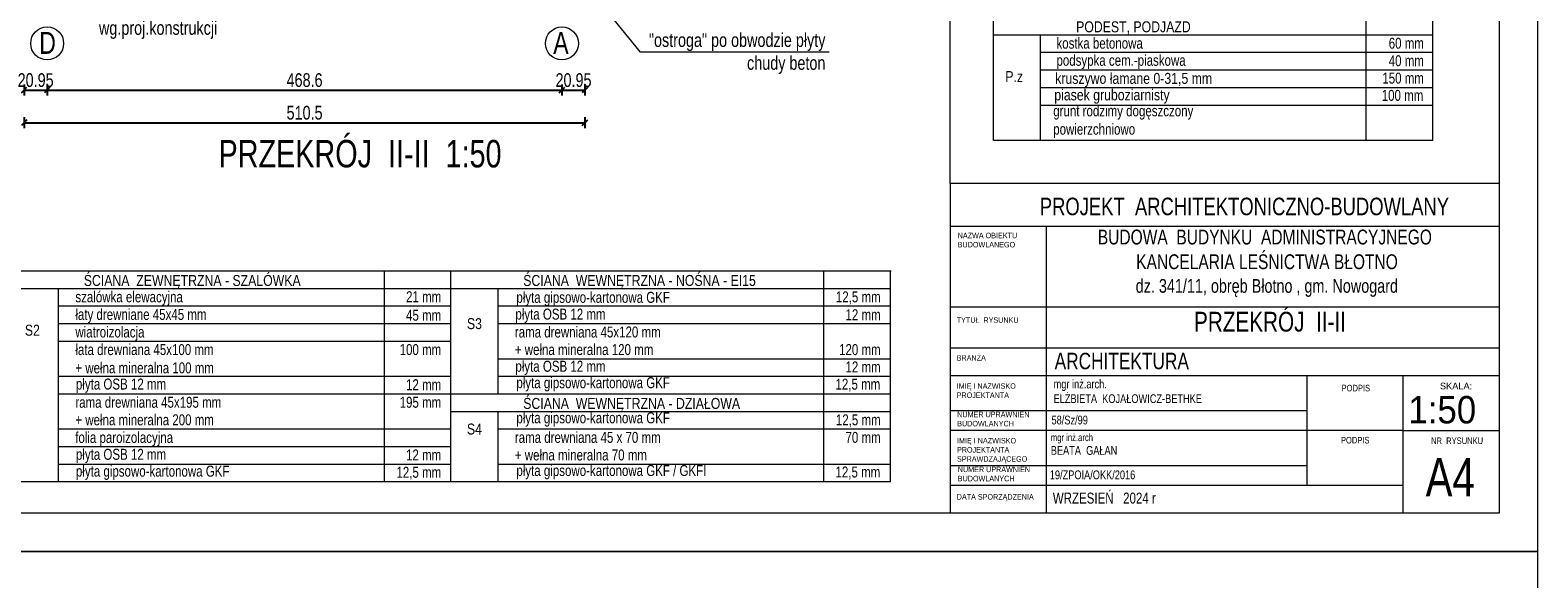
# Model space of a CAD drawing. Header units: inches. Extents: x 53031 to 98566, y -51777 to -15616.
# Tile 34 of 45: x 56044 to 57416, y -19297 to -18798. Entities that reach past the tile are written whole.
import ezdxf
from ezdxf.enums import TextEntityAlignment as Align

# ---------------------------------------------------------------- set-up
doc = ezdxf.new("R2010")
doc.units = ezdxf.units.IN
doc.header["$MEASUREMENT"] = 0
doc.linetypes.add('DASHDOT', pattern=[1, 0.5, -0.25, 0, -0.25])
doc.layers.get('0').update_dxf_attribs({"lineweight": 0})
doc.layers.get('Defpoints').update_dxf_attribs({"lineweight": 0})
for name, color, linetype, lineweight in [('A--tabelka rysunku', 7, 'Continuous', 0), ('A--tabelka-opisy scian', 7, 'Continuous', 0), ('p--opisy konstrukcji', 64, 'Continuous', 0), ('p--osie konstr.-NR', 1, 'DASHDOT', 15), ('p--podpis rysunku', 7, 'Continuous', 0), ('p--wymiary-1-50', 5, 'Continuous', 0)]:
    doc.layers.add(name, color=color, linetype=linetype, lineweight=lineweight)
doc.styles.add('1-50', font='arial.ttf', dxfattribs={"width": 0.75, "height": 12.5})
doc.styles.add('1-500', font='arial.ttf', dxfattribs={"width": 0.75, "height": 1.25})
doc.styles.add('Arial narrow', font='arial.ttf', dxfattribs={"width": 0.75})
doc.styles.get("Standard").update_dxf_attribs({"font": 'arial.ttf', "width": 0.75})
doc.styles.add('STYL-1', font='arial.ttf', dxfattribs={"width": 0.75})
doc.dimstyles.new('1-50', dxfattribs={"dimtxt": 12.5, "dimasz": 5, "dimexe": 5, "dimexo": 5, "dimgap": 0.09, "dimtad": 0, "dimdsep": 46, "dimtxsty": '1-50', "dimblk": 'OBLIQUE', "dimcen": 0.09, "dimadec": 0, "dimazin": 0, "dimtfac": 1, "dimtdec": 4, "dimtix": 1, "dimtmove": 2, "dimatfit": 3, "dimldrblk": 'OBLIQUE', "dimfxl": 5, "dimfxlon": 1, "dimtvp": 0.7, "dimtolj": 1, "dimtzin": 0, "dimarcsym": 0})

# ---------------------------------------------------------------- blocks, each defined once
blk = doc.blocks.new('_OBLIQUE')
at = {"color": 0, "linetype": 'ByBlock', "lineweight": -2}
for p, q in [((-0.5, -0.5), (0.5, 0.5)), ((0, 0), (0, 0))]:
    blk.add_line(p, q, dxfattribs=at)
blk = doc.blocks.new('*D1804')
at = {"layer": 'Defpoints', "color": 0}
for p in [(56038, -18635.8), (56548.5, -18635.8), (56548.5, -18881.9)]:
    blk.add_point(p, dxfattribs=at)
at = {"layer": 'p--wymiary-1-50', "color": 0, "lineweight": -2}
for p, q in [((56038, -18876.9), (56038, -18886.9)), ((56038, -18881.9), (56548.5, -18881.9)), ((56548.5, -18876.9), (56548.5, -18886.9))]:
    blk.add_line(p, q, dxfattribs=at)
at = {"layer": 'p--wymiary-1-50', "color": 0, "lineweight": -2, "xscale": 5, "yscale": 5, "zscale": 5, "rotation": 180}
blk.add_blockref('_OBLIQUE', (56038, -18881.9), dxfattribs=at)
at = {"layer": 'p--wymiary-1-50', "color": 0, "lineweight": -2, "xscale": 5, "yscale": 5, "zscale": 5}
blk.add_blockref('_OBLIQUE', (56548.5, -18881.9), dxfattribs=at)
at = {"layer": 'p--wymiary-1-50', "color": 0, "insert": (56293.3, -18872.9), "char_height": 12.5, "attachment_point": 5, "style": '1-50'}
blk.add_mtext('\\A1;510.5', dxfattribs=at)
blk = doc.blocks.new('*D1805')
at = {"layer": 'Defpoints', "color": 0}
for p in [(56038, -18632.7), (56059, -18632.7), (56059, -18852.2)]:
    blk.add_point(p, dxfattribs=at)
at = {"layer": 'p--wymiary-1-50', "color": 0, "lineweight": -2}
for p, q in [((56038, -18847.2), (56038, -18857.2)), ((56038, -18852.2), (56059, -18852.2)), ((56059, -18847.2), (56059, -18857.2))]:
    blk.add_line(p, q, dxfattribs=at)
at = {"layer": 'p--wymiary-1-50', "color": 0, "lineweight": -2, "xscale": 5, "yscale": 5, "zscale": 5}
blk.add_blockref('_OBLIQUE', (56038, -18852.2), dxfattribs=at)
at = {"layer": 'p--wymiary-1-50', "color": 0, "lineweight": -2, "xscale": 5, "yscale": 5, "zscale": 5, "rotation": 180}
blk.add_blockref('_OBLIQUE', (56059, -18852.2), dxfattribs=at)
at = {"layer": 'p--wymiary-1-50', "color": 0, "insert": (56048.5, -18843.2), "char_height": 12.5, "attachment_point": 5, "style": '1-50'}
blk.add_mtext('\\A1;20.95', dxfattribs=at)
blk = doc.blocks.new('*D1806')
at = {"layer": 'Defpoints', "color": 0}
for p in [(56527.6, -18642.2), (56548.5, -18642.2), (56548.5, -18852.2)]:
    blk.add_point(p, dxfattribs=at)
at = {"layer": 'p--wymiary-1-50', "color": 0, "lineweight": -2}
for p, q in [((56527.6, -18847.2), (56527.6, -18857.2)), ((56527.6, -18852.2), (56548.5, -18852.2)), ((56548.5, -18847.2), (56548.5, -18857.2))]:
    blk.add_line(p, q, dxfattribs=at)
at = {"layer": 'p--wymiary-1-50', "color": 0, "lineweight": -2, "xscale": 5, "yscale": 5, "zscale": 5}
blk.add_blockref('_OBLIQUE', (56527.6, -18852.2), dxfattribs=at)
at = {"layer": 'p--wymiary-1-50', "color": 0, "lineweight": -2, "xscale": 5, "yscale": 5, "zscale": 5, "rotation": 180}
blk.add_blockref('_OBLIQUE', (56548.5, -18852.2), dxfattribs=at)
at = {"layer": 'p--wymiary-1-50', "color": 0, "insert": (56538.1, -18843.2), "char_height": 12.5, "attachment_point": 5, "style": '1-50'}
blk.add_mtext('\\A1;20.95', dxfattribs=at)
blk = doc.blocks.new('*D1807')
at = {"layer": 'Defpoints', "color": 0}
for p in [(56059, -18847.2), (56527.6, -18847.2), (56527.6, -18852.2)]:
    blk.add_point(p, dxfattribs=at)
at = {"layer": 'p--wymiary-1-50', "color": 0, "lineweight": -2}
for p, q in [((56059, -18852.2), (56059, -18857.2)), ((56059, -18852.2), (56527.6, -18852.2)), ((56527.6, -18852.2), (56527.6, -18857.2))]:
    blk.add_line(p, q, dxfattribs=at)
at = {"layer": 'p--wymiary-1-50', "color": 0, "lineweight": -2, "xscale": 5, "yscale": 5, "zscale": 5, "rotation": 180}
blk.add_blockref('_OBLIQUE', (56059, -18852.2), dxfattribs=at)
at = {"layer": 'p--wymiary-1-50', "color": 0, "lineweight": -2, "xscale": 5, "yscale": 5, "zscale": 5}
blk.add_blockref('_OBLIQUE', (56527.6, -18852.2), dxfattribs=at)
at = {"layer": 'p--wymiary-1-50', "color": 0, "insert": (56293.3, -18843.2), "char_height": 12.5, "attachment_point": 5, "style": '1-50'}
blk.add_mtext('\\A1;468.6', dxfattribs=at)

msp = doc.modelspace()

# ---------------------------------------------------------------- linework, layer by layer
at = {"layer": 'A--tabelka rysunku', "linetype": 'Continuous'}
for p, q in [((56880.894, -18937.433), (56880.894, -17822.433)), ((57380.894, -18976.495), (56880.894, -18976.495)), ((56968.394, -18976.495), (56968.394, -19237.433)), ((57380.894, -19049.933), (56880.894, -19049.933)), ((57380.894, -19049.933), (56880.894, -19049.933)), ((57380.894, -19087.433), (56880.894, -19087.433)), ((57380.894, -19112.433), (56880.894, -19112.433)), ((57205.894, -19212.433), (57205.894, -19112.433)), ((57293.394, -19237.433), (57293.394, -19112.433)), ((57205.894, -19144.433), (56880.894, -19144.433)), ((57293.394, -19162.433), (56880.894, -19162.433)), ((57293.394, -19162.433), (57380.894, -19162.433)), ((57205.894, -19194.433), (56880.894, -19194.433)), ((57293.394, -19212.433), (56880.894, -19212.433))]:
    msp.add_line(p, q, dxfattribs=at)
at = {"layer": 'A--tabelka rysunku', "lineweight": 5}
for points in [[(55315.894, -19272.433), (57415.894, -19272.433), (57415.894, -17787.433), (55315.894, -17787.433)], [(55440.894, -19237.433), (57380.894, -19237.433), (57380.894, -17822.433), (55440.894, -17822.433)], [(55440.894, -19237.433), (57380.894, -19237.433), (57380.894, -17822.433), (55440.894, -17822.433)], [(55440.894, -19237.433), (57380.894, -19237.433), (57380.894, -17822.433), (55440.894, -17822.433)], [(55440.894, -19237.433), (57380.894, -19237.433), (57380.894, -17822.433), (55440.894, -17822.433)]]:
    msp.add_lwpolyline(points, close=True, dxfattribs=at)
at = {"layer": 'A--tabelka rysunku', "linetype": 'Continuous'}
for points in [[(56880.894, -19237.433), (57380.894, -19237.433), (57380.894, -18937.433), (56880.894, -18937.433)], [(53215.894, -22242.433), (57415.894, -22242.433), (57415.894, -19272.433), (53215.894, -19272.433)]]:
    msp.add_lwpolyline(points, close=True, dxfattribs=at)
at = {"layer": 'A--tabelka-opisy scian', "lineweight": 5}
for p, q in [((57320.325, -18898.133), (57320.325, -18274.133)), ((56920.325, -18898.133), (56920.325, -18658.133)), ((57259.565, -18898.133), (57259.565, -18674.133)), ((57320.325, -18802.133), (56920.325, -18802.133)), ((56963.195, -18898.133), (56963.195, -18802.133)), ((57320.325, -18818.133), (56963.195, -18818.133)), ((57320.325, -18834.133), (56963.195, -18834.133)), ((57320.325, -18850.133), (56963.195, -18850.133)), ((57320.325, -18866.133), (56963.195, -18866.133)), ((57320.325, -18898.133), (56920.325, -18898.133)), ((56426.59, -19017.187), (56026.59, -19017.187)), ((56827.28, -19017.187), (56069.46, -19017.187)), ((56366.007, -19209.187), (56366.007, -19017.448)), ((56426.59, -19209.187), (56426.59, -19017.187)), ((56766.007, -19209.187), (56766.007, -19017.187)), ((56826.59, -19209.187), (56826.59, -19017.187)), ((56426.59, -19033.187), (56026.59, -19033.187)), ((56069.46, -19209.187), (56069.46, -19033.187)), ((56628.093, -19033.187), (56426.59, -19033.187)), ((56826.59, -19033.187), (56469.46, -19033.187)), ((56469.46, -19129.187), (56469.46, -19033.187)), ((56826.59, -19033.187), (56469.46, -19033.187)), ((56426.59, -19049.187), (56069.46, -19049.187)), ((56826.59, -19049.187), (56469.46, -19049.187)), ((56426.59, -19065.187), (56069.46, -19065.187)), ((56426.59, -19209.187), (56426.59, -19067.476)), ((56826.59, -19065.187), (56469.46, -19065.187)), ((56426.59, -19081.187), (56069.46, -19081.187)), ((56826.59, -19097.187), (56469.46, -19097.187)), ((56426.59, -19113.187), (56069.46, -19113.187)), ((56826.59, -19113.187), (56469.46, -19113.187)), ((56426.59, -19129.187), (56069.46, -19129.187)), ((56826.59, -19129.187), (56426.59, -19129.187)), ((56826.59, -19129.187), (56469.46, -19129.187)), ((56826.59, -19129.187), (56469.46, -19129.187)), ((56628.093, -19145.187), (56426.59, -19145.187)), ((56826.59, -19145.187), (56469.46, -19145.187)), ((56469.46, -19209.187), (56469.46, -19145.187)), ((56826.59, -19145.187), (56469.46, -19145.187)), ((56426.59, -19161.187), (56069.46, -19161.187)), ((56826.59, -19161.187), (56469.46, -19161.187)), ((56426.59, -19177.187), (56069.46, -19177.187)), ((56426.59, -19193.187), (56069.46, -19193.187)), ((56826.59, -19193.187), (56469.46, -19193.187)), ((56426.59, -19209.187), (56026.59, -19209.187)), ((56426.59, -19209.187), (56026.59, -19209.187)), ((56426.59, -19209.187), (56069.46, -19209.187)), ((56426.59, -19209.187), (56069.46, -19209.187)), ((56826.59, -19209.187), (56426.59, -19209.187)), ((56826.59, -19209.187), (56426.59, -19209.187))]:
    msp.add_line(p, q, dxfattribs=at)
at = {"layer": 'p--opisy konstrukcji'}
msp.add_lwpolyline([(56770.909, -18817.808), (56599.023, -18817.808), (56519.253, -18719.176)], dxfattribs=at)
at = {"layer": 'p--osie konstr.-NR', "linetype": 'Continuous', "ltscale": 35}
for centre in [(56058.99, -18809.696), (56527.59, -18809.696)]:
    msp.add_circle(centre, 15, dxfattribs=at)

# ---------------------------------------------------------------- texts
at = {"layer": 'A--tabelka rysunku', "style": 'Arial narrow', "width": 0.908571}
msp.add_text('1:50', height=25, dxfattribs=at).set_placement((57298.017, -19130.868), align=Align.TOP_LEFT)
at = {"layer": 'A--tabelka rysunku', "style": 'Arial narrow'}
msp.add_text('SKALA:', height=6, dxfattribs=at).set_placement((57326.754, -19118.767), align=Align.TOP_LEFT)
at = {"layer": 'A--tabelka rysunku', "ltscale": 35, "attachment_point": 2}
for s, insert, char_height, width, style in [('PROJEKT  ARCHITEKTONICZNO-BUDOWLANY', (57148.799, -18950.221), 16, 627.98218, 'Arial narrow'), ('PRZEKRÓJ  II-II', (57172.07, -19054.193), 18, 589.37616, 'STYL-1'), ('\\pxql;ARCHITEKTURA ', (57290.048, -19091.506), 15, 627.98218, 'Arial narrow')]:
    msp.add_mtext(s, dxfattribs=dict(at, insert=insert, char_height=char_height, width=width, style=style))
at = {"layer": 'A--tabelka rysunku'}
for s, insert, char_height, width, attachment_point, style in [('{\\H0.75x;BUDOWA  BUDYNKU  ADMINISTRACYJNEGO\\P KANCELARIA LEŚNICTWA BŁOTNO\\P\\H0.9259x; dz. 341/11, obręb Błotno , gm. Nowogard}', (57167.403, -18979.329), 18, 597.29156, 2, '1-500'), ('NAZWA OBIEKTU\\PBUDOWLANEGO', (56887.819, -18982.17), 5, 277.17637, 1, 'Arial narrow'), ('TYTUŁ  RYSUNKU', (56886.913, -19059.201), 5, 277.17637, 1, 'Arial narrow'), ('BRANŻA', (56886.913, -19093.708), 5, 277.17637, 1, 'Arial narrow'), ('IMIĘ I NAZWISKO \\PPROJEKTANTA', (56886.913, -19119.316), 5, 277.17637, 1, 'Arial narrow'), ('PODPIS ', (57237.246, -19120.652), 6, 277.17637, 1, 'Arial narrow'), ('NUMER UPRAWNIEŃ \\PBUDOWLANYCH', (56887.358, -19145.179), 5, 277.17637, 1, 'Arial narrow'), ('\\P58/Sz/99', (56973.207, -19135.413), 8, 277.17637, 1, 'Arial narrow'), ('IMIĘ I NAZWISKO \\PPROJEKTANTA\\PSPRAWDZAJĄCEGO', (56887.197, -19169.045), 5, 277.17637, 1, 'Arial narrow'), ('{\\H0.8333x;mgr inż.arch\\P}BEATA  GAŁAN    \\P    ', (56972.552, -19165.324), 8, 219.89178, 1, 'Arial narrow'), ('PODPIS  ', (57236.677, -19168.106), 6, 277.17637, 1, 'Arial narrow'), ('NR  RYSUNKU', (57318.74, -19168.644), 6, 72.14614, 1, 'Arial narrow'), ('NUMER UPRAWNIEŃ \\PBUDOWLANYCH', (56887.878, -19195.196), 5, 277.17637, 1, 'Arial narrow'), (' 19/ZPOIA/OKK/2016\\P       ', (56969.324, -19198.695), 8, 219.89178, 1, 'Arial narrow'), ('A4', (57313.764, -19187.368), 35, 65.0967, 1, 'Arial narrow'), ('DATA SPORZĄDZENIA', (56886.913, -19220.257), 5, 277.17637, 1, 'Arial narrow'), ('WRZESIEŃ   2024 r', (56974.397, -19218.86), 10, 277.17637, 1, 'Arial narrow')]:
    msp.add_mtext(s, dxfattribs=dict(at, insert=insert, char_height=char_height, width=width, attachment_point=attachment_point, style=style))
at = {"layer": 'A--tabelka rysunku', "insert": (56975.107, -19115.955), "char_height": 8, "width": 277.17637, "attachment_point": 1}
msp.add_mtext('{\\W0.75;mgr inż.arch.\\PELŻBIETA  KOJAŁOWICZ-BETHKE}', dxfattribs=at)
at = {"layer": 'A--tabelka-opisy scian', "lineweight": 5, "width": 0.8}
for s, p in [('PODEST, PODJAZD', (56995.613, -18789.584)), (' ŚCIANA  ZEWNĘTRZNA - SZALÓWKA', (56089.228, -19020.637)), (' ŚCIANA  WEWNĘTRZNA - NOŚNA - EI15', (56489.228, -19020.637)), (' ŚCIANA  WEWNĘTRZNA - DZIAŁOWA ', (56489.228, -19132.637))]:
    msp.add_text(s, height=10, dxfattribs=at).set_placement(p, align=Align.TOP_LEFT)
for s, p in [('P.z', (56939.247, -18834.899)), ('S3', (56447.931, -19059.956)), ('S2', (56045.512, -19065.953)), ('S4', (56447.931, -19155.956))]:
    msp.add_text(s, height=10, dxfattribs=at).set_placement(p, align=Align.TOP_CENTER)
at = {"layer": 'A--tabelka-opisy scian', "lineweight": 5, "style": '1-50', "width": 0.8}
for s, p in [('kruszywo łamane 0-31,5 mm', (56976.561, -18836.547)), ('piasek gruboziarnisty ', (56975.741, -18851.599))]:
    msp.add_text(s, height=10, dxfattribs=at).set_placement(p, align=Align.TOP_LEFT)
at = {"layer": 'A--tabelka-opisy scian', "lineweight": 5, "char_height": 10, "attachment_point": 1, "style": '1-50'}
for s, insert, width in [('\\pxql;kostka betonowa', (56977.714, -18804.519), 128.62533), ('\\pxqr;60 mm', (57251.044, -18804.519), 61.12961), ('\\pxql;podsypka cem.-piaskowa ', (56977.714, -18820.085), 178.11214), ('\\pxqr;40 mm', (57251.044, -18820.519), 61.12961), ('\\pxqr;150 mm', (57251.044, -18836.333), 61.12961), ('\\pxqr;100 mm', (57219.935, -18852.017), 91.69442), ('grunt rodzimy dogęszczony powierzchniowo', (56974.789, -18866.133), 142.82791), ('\\pxql;szalówka elewacyjna  ', (56084.696, -19035.572), 143.39677), ('\\pxql;płyta gipsowo-kartonowa GKF', (56486.102, -19035.997), 139.90302), ('\\pxqr;21 mm', (56356.557, -19035.454), 61.12961), ('\\pxqr;12,5 mm', (56756.557, -19035.572), 61.12961), ('\\pxql;łaty drewniane 45x45 mm', (56084.696, -19051.572), 132.87092), ('\\pxqr;45 mm', (56356.557, -19052.295), 61.12961), ('\\pxql;płyta OSB 12 mm', (56485.189, -19051.286), 139.90302), ('\\pxqr;12 mm', (56756.557, -19051.874), 61.12961), ('\\pxql;wiatroizolacja', (56084.696, -19067.572), 132.87092), ('\\pxql;rama drewniana 45x120 mm', (56484.696, -19067.572), 142.85293), ('\\pxql;łata drewniana 45x100 mm \\P\\pxql;+ wełna mineralna 100 mm', (56084.696, -19083.572), 164.69666), ('\\pxqr;100 mm', (56356.557, -19083.572), 61.12961), ('\\pxql;+ wełna mineralna 120 mm', (56484.696, -19083.572), 142.85293), ('\\pxqr;120 mm', (56756.557, -19083.572), 61.12961), ('\\pxql;płyta OSB 12 mm', (56485.189, -19098.794), 139.90302), ('\\pxqr;12 mm', (56756.557, -19099.382), 61.12961), ('\\pxql;płyta OSB 12 mm', (56085.189, -19114.984), 139.90302), ('\\pxqr;12 mm', (56356.557, -19115.572), 61.12961), ('\\pxql;płyta gipsowo-kartonowa GKF', (56486.102, -19113.748), 139.90302), ('\\pxqr;12,5 mm', (56756.211, -19115.089), 61.12961), ('\\pxql;rama drewniana 45x195 mm', (56084.696, -19131.572), 142.85293), ('\\pxqr;195 mm', (56356.557, -19131.572), 61.12961), ('\\pxql;płyta gipsowo-kartonowa GKF', (56486.102, -19145.748), 139.90302), ('\\pxql;+ wełna mineralna 200 mm', (56084.696, -19147.572), 142.85293), ('\\pxqr;12,5 mm', (56756.557, -19147.572), 61.12961), ('\\pxql;folia paroizolacyjna', (56084.525, -19163.626), 142.85293), ('\\pxql;rama drewniana 45 x 70 mm', (56484.696, -19163.572), 142.85293), ('\\pxqr;70 mm', (56756.557, -19163.572), 61.12961), ('\\pxql;płyta OSB 12 mm', (56085.189, -19178.984), 139.90302), ('\\pxqr;12 mm', (56356.557, -19179.572), 61.12961), ('\\pxql;+ wełna mineralna 70 mm', (56484.696, -19179.572), 142.85293), ('\\pxql;płyta gipsowo-kartonowa GKF', (56085.189, -19194.312), 139.90302), ('\\pxqr;12,5 mm', (56356.557, -19195.329), 61.12961), ('\\pxql;płyta gipsowo-kartonowa GKF / GKFI', (56486.102, -19193.748), 207.17007), ('\\pxqr;12,5 mm', (56756.211, -19195.089), 61.12961)]:
    msp.add_mtext(s, dxfattribs=dict(at, insert=insert, width=width))
at = {"layer": 'p--opisy konstrukcji', "char_height": 12.5, "width": 177.1707, "style": 'STYL-1'}
for s, insert, attachment_point in [('płyta fundamentowa \\Pwg.proj.konstrukcji', (56106.135, -18768.526), 1), ('"ostroga" po obwodzie płyty\\Pchudy beton', (56767.431, -18800.408), 3)]:
    msp.add_mtext(s, dxfattribs=dict(at, insert=insert, attachment_point=attachment_point))
at = {"layer": 'p--osie konstr.-NR', "linetype": 'Continuous', "ltscale": 35, "char_height": 20, "width": 63.5564}
for s, insert, attachment_point in [('D', (56066.916, -18799.225), 3), ('A', (56519.664, -18799.225), 1)]:
    msp.add_mtext(s, dxfattribs=dict(at, insert=insert, attachment_point=attachment_point))
at = {"layer": 'p--podpis rysunku', "insert": (56214.996, -18897.623), "char_height": 25, "width": 531.4776, "attachment_point": 1}
msp.add_mtext('PRZEKRÓJ  II-II  1:50', dxfattribs=at)

# ---------------------------------------------------------------- dimensions: what is measured, and where the dimension line sits
at = {"layer": 'p--wymiary-1-50'}
for base, p1, p2, picture, middle in [((56058.99, -18852.176), (56038.04, -18632.73), (56058.99, -18632.73), '*D1805', (56048.515, -18843.242)), ((56548.54, -18881.864), (56038.04, -18635.815), (56548.54, -18635.815), '*D1804', (56293.29, -18872.931)), ((56548.54, -18852.176), (56527.59, -18642.245), (56548.54, -18642.245), '*D1806', (56538.065, -18843.242)), ((56527.59, -18852.176), (56058.99, -18847.176), (56527.59, -18847.176), '*D1807', (56293.29, -18843.242))]:
    dim = msp.add_linear_dim(base=base, p1=p1, p2=p2, dimstyle='1-50', override={"dimtxt": 12.5}, dxfattribs=at)
    dim.commit()
    dim.dimension.update_dxf_attribs({"geometry": picture, "text_midpoint": middle})

doc.saveas('drawing.dxf')
